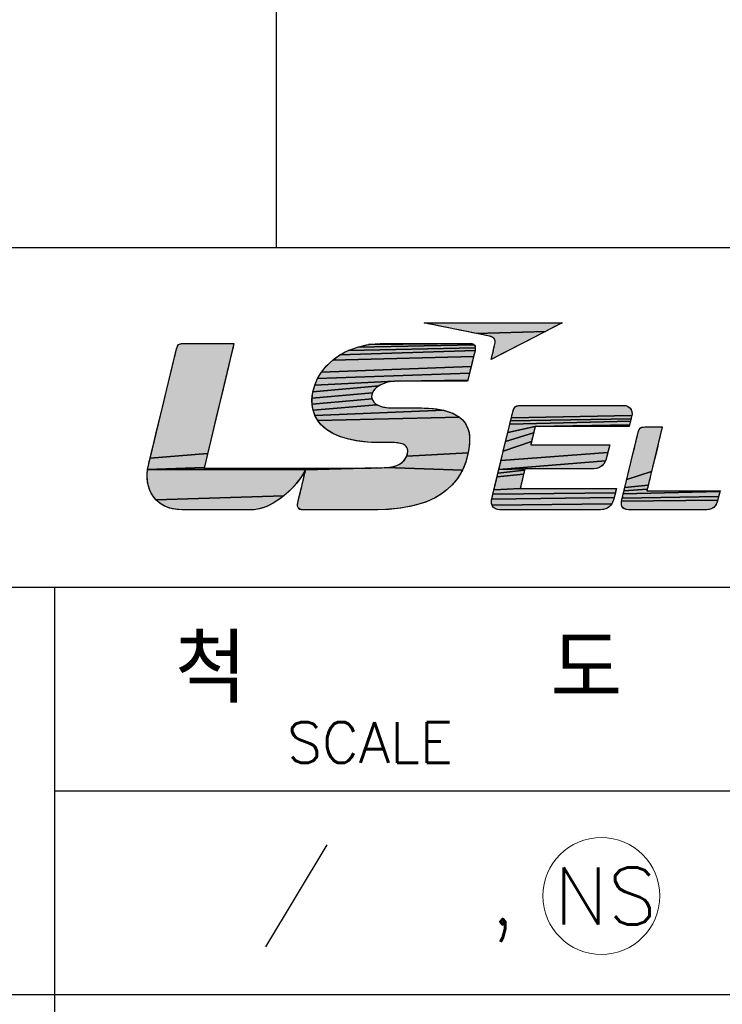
# Model space of a CAD drawing. Header units: millimetres. Extents: x 0 to 996, y 0 to 704.
# Tile 5 of 12: x 593 to 642, y 73 to 142. Entities that reach past the tile are written whole.
import ezdxf

# ---------------------------------------------------------------- set-up
doc = ezdxf.new("R2010")
doc.units = ezdxf.units.MM
doc.header["$LTSCALE"] = 0.3
doc.layers.add('AM_0', color=7, linetype='Continuous', lineweight=30)
doc.layers.add('AM_6_Text', color=7, linetype='Continuous', lineweight=20)
doc.styles.add('WHGTXT', font='simplex', dxfattribs={"bigfont": 'whgtxt'})

# ---------------------------------------------------------------- blocks, each defined once
blk = doc.blocks.new('LS_ELECTRIC_BL0', base_point=(270.967, 48.276))
at = {"linetype": 'Continuous', "true_color": 0xe5003e}
for points in [[(265.936, 51.026), (265.934, 51.024), (265.908, 51.011), (265.856, 50.985), (265.781, 50.946), (265.686, 50.898), (265.574, 50.84), (265.448, 50.775), (263.415, 50.712), (263.299, 50.736), (263.175, 50.761), (262.91, 50.815), (262.641, 50.87), (262.386, 50.922), (262.269, 50.946), (262.164, 50.967), (262.071, 50.986), (261.993, 51.002), (261.934, 51.014), (261.894, 51.022), (261.877, 51.026), (261.879, 51.026), (261.895, 51.026), (261.924, 51.026), (261.966, 51.026), (262.02, 51.026), (262.085, 51.026), (262.161, 51.026), (262.247, 51.026), (262.342, 51.026), (262.445, 51.026), (262.674, 51.026), (262.929, 51.026), (263.203, 51.026), (263.491, 51.026), (264.085, 51.026), (264.38, 51.026), (264.665, 51.026), (264.936, 51.026), (265.186, 51.026), (265.41, 51.026), (265.51, 51.026), (265.601, 51.026), (265.683, 51.026), (265.755, 51.026), (265.816, 51.026), (265.865, 51.026), (265.902, 51.026), (265.926, 51.026)], [(265.448, 50.775), (265.311, 50.705), (265.165, 50.63), (264.861, 50.474), (264.559, 50.319), (264.417, 50.246), (264.283, 50.177), (264.162, 50.115), (264.057, 50.061), (263.97, 50.016), (263.904, 49.982), (263.862, 49.961), (263.848, 49.953), (263.85, 49.963), (263.856, 49.989), (263.866, 50.029), (263.878, 50.079), (263.891, 50.136), (263.906, 50.196), (263.92, 50.256), (263.934, 50.313), (263.946, 50.363), (263.955, 50.403), (263.962, 50.435), (263.965, 50.465), (263.964, 50.494), (263.958, 50.521), (263.947, 50.545), (263.931, 50.568), (263.91, 50.588), (263.882, 50.605), (263.849, 50.62), (263.809, 50.632), (263.786, 50.637), (263.747, 50.645), (263.689, 50.657), (263.612, 50.672), (263.52, 50.691), (263.415, 50.712)]]:
    blk.add_hatch(color=240, dxfattribs=at).paths.add_polyline_path(points)
at = {"linetype": 'Continuous', "true_color": 0x003377}
for points in [[(256.252, 50.417), (256.271, 50.413), (256.263, 50.378), (256.246, 50.307), (256.221, 50.205), (256.19, 50.074), (256.153, 49.918), (256.11, 49.741), (256.013, 49.335), (255.905, 48.883), (255.793, 48.415), (255.683, 47.956), (255.582, 47.535), (255.497, 47.178), (253.806, 47.047), (253.836, 47.173), (253.913, 47.491), (254.006, 47.875), (254.109, 48.3), (254.216, 48.739), (254.319, 49.168), (254.414, 49.559), (254.494, 49.888), (254.526, 50.021), (254.552, 50.128), (254.571, 50.207), (254.583, 50.254), (254.59, 50.284), (254.598, 50.311), (254.607, 50.334), (254.617, 50.354), (254.628, 50.37), (254.64, 50.384), (254.654, 50.395), (254.669, 50.403), (254.687, 50.409), (254.706, 50.413), (254.728, 50.416), (254.752, 50.417), (254.78, 50.417), (254.862, 50.417), (254.988, 50.417), (255.148, 50.417), (255.331, 50.417), (255.524, 50.417), (255.716, 50.417), (255.897, 50.417), (256.054, 50.417), (256.176, 50.417)], [(263.347, 50.109), (263.329, 50.033), (259.182, 49.933), (259.394, 50.085), (263.371, 50.21), (263.361, 50.165)], [(263.377, 50.252), (263.371, 50.21), (259.394, 50.085), (259.639, 50.214), (263.379, 50.288)], [(263.376, 50.319), (263.379, 50.288), (259.639, 50.214), (259.917, 50.316), (263.345, 50.385), (263.359, 50.367), (263.37, 50.345)], [(263.326, 50.399), (263.345, 50.385), (259.917, 50.316), (260.23, 50.386), (263.278, 50.416), (263.304, 50.409)], [(263.214, 50.421), (263.248, 50.42), (263.278, 50.416), (260.23, 50.386), (260.577, 50.419), (260.67, 50.421), (260.694, 50.421), (260.717, 50.421), (260.765, 50.421), (260.835, 50.421), (261.031, 50.421), (261.287, 50.421), (261.584, 50.421), (261.903, 50.421), (262.225, 50.421), (262.53, 50.421), (262.801, 50.421), (263.018, 50.421), (263.162, 50.421), (263.201, 50.421)], [(263.307, 49.945), (263.283, 49.847), (263.257, 49.745), (258.855, 49.58), (259.002, 49.763), (259.182, 49.933), (263.329, 50.033)], [(263.232, 49.644), (263.208, 49.548), (258.738, 49.388), (258.855, 49.58), (263.257, 49.745)], [(260.619, 49.215), (260.544, 49.175), (258.598, 48.999), (258.653, 49.193), (261.005, 49.31), (260.897, 49.298), (260.797, 49.277), (260.704, 49.25)], [(263.17, 49.392), (263.157, 49.342), (261.11, 49.314), (261.005, 49.31), (258.653, 49.193), (258.738, 49.388), (263.208, 49.548), (263.187, 49.462)], [(261.11, 49.314), (263.157, 49.342), (263.151, 49.316), (263.133, 49.314), (263.043, 49.314), (262.888, 49.314), (262.684, 49.314), (262.446, 49.314), (262.189, 49.314), (261.928, 49.314), (261.679, 49.314), (261.458, 49.314), (261.279, 49.314), (261.158, 49.314)], [(260.38, 49.026), (260.35, 48.968), (258.572, 48.811), (258.598, 48.999), (260.544, 49.175), (260.478, 49.13), (260.424, 49.08)], [(260.328, 48.847), (260.338, 48.789), (258.575, 48.632), (258.572, 48.811), (260.35, 48.968), (260.332, 48.909)], [(260.433, 48.653), (260.484, 48.619), (258.603, 48.462), (258.575, 48.632), (260.338, 48.789), (260.359, 48.738), (260.392, 48.693)], [(262.239, 48.493), (262.449, 48.454), (258.659, 48.3), (258.603, 48.462), (260.484, 48.619), (260.541, 48.59), (260.605, 48.567), (260.674, 48.549), (260.746, 48.535), (260.821, 48.526), (260.897, 48.522), (260.932, 48.522), (260.937, 48.522), (260.972, 48.522), (261.034, 48.522), (261.117, 48.522), (261.214, 48.522), (261.319, 48.522), (261.426, 48.522), (261.529, 48.522), (261.621, 48.522), (261.696, 48.522), (261.747, 48.522), (261.769, 48.522), (261.77, 48.522), (261.801, 48.522), (261.869, 48.521), (262, 48.516)], [(262.786, 48.33), (262.915, 48.247), (258.742, 48.15), (258.659, 48.3), (262.449, 48.454), (262.631, 48.399)], [(267.756, 48.595), (267.793, 48.593), (267.829, 48.586), (267.863, 48.574), (267.895, 48.557), (267.924, 48.535), (267.948, 48.508), (267.969, 48.476), (267.983, 48.44), (267.992, 48.398), (267.994, 48.351), (267.987, 48.3), (264.441, 48.234), (264.458, 48.308), (264.472, 48.363), (264.48, 48.397), (264.483, 48.409), (264.492, 48.444), (264.502, 48.475), (264.513, 48.502), (264.526, 48.525), (264.541, 48.544), (264.558, 48.56), (264.579, 48.573), (264.603, 48.582), (264.632, 48.589), (264.665, 48.593), (264.703, 48.595), (264.74, 48.595), (264.788, 48.595), (264.865, 48.595), (264.967, 48.595), (265.091, 48.595), (265.235, 48.595), (265.395, 48.595), (265.569, 48.595), (265.753, 48.595), (266.141, 48.595), (266.535, 48.595), (266.911, 48.595), (267.084, 48.595), (267.245, 48.595), (267.388, 48.595), (267.513, 48.595), (267.615, 48.595), (267.691, 48.595), (267.739, 48.595)], [(263.02, 48.15), (263.101, 48.041), (263.159, 47.92), (263.196, 47.787), (263.212, 47.644), (263.213, 47.568), (263.208, 47.469), (263.17, 47.197), (261.359, 47.102), (261.37, 47.133), (261.38, 47.164), (261.386, 47.196), (261.389, 47.227), (261.388, 47.267), (261.379, 47.315), (261.364, 47.357), (261.34, 47.392), (261.31, 47.421), (261.272, 47.445), (261.228, 47.464), (261.177, 47.479), (261.119, 47.49), (261.054, 47.497), (260.983, 47.501), (260.905, 47.503), (260.882, 47.503), (260.867, 47.503), (260.843, 47.503), (260.813, 47.503), (260.778, 47.503), (260.74, 47.503), (260.702, 47.504), (260.666, 47.504), (260.635, 47.504), (260.61, 47.504), (260.593, 47.504), (260.589, 47.504), (260.588, 47.504), (260.588, 47.504), (260.562, 47.504), (260.211, 47.517), (259.897, 47.553), (259.621, 47.609), (259.379, 47.684), (259.172, 47.777), (258.997, 47.887), (258.854, 48.012), (258.742, 48.15), (262.915, 48.247)], [(267.928, 48.057), (267.92, 48.024), (265.139, 47.974), (264.337, 47.802), (264.394, 48.042), (267.947, 48.133), (267.937, 48.094)], [(267.956, 48.171), (267.947, 48.133), (264.394, 48.042), (264.419, 48.145), (267.965, 48.206)], [(267.972, 48.236), (267.965, 48.206), (264.419, 48.145), (264.441, 48.234), (267.987, 48.3), (267.981, 48.272), (267.981, 48.27), (267.978, 48.258)], [(265.11, 47.856), (265.095, 47.793), (264.272, 47.532), (264.337, 47.802), (265.139, 47.974), (265.138, 47.971), (265.133, 47.949), (265.123, 47.909)], [(265.139, 47.974), (267.92, 48.024), (267.914, 47.998), (267.91, 47.981), (267.908, 47.974), (267.893, 47.974), (267.849, 47.974), (267.779, 47.974), (267.686, 47.974), (267.572, 47.974), (267.441, 47.974), (267.295, 47.974), (267.136, 47.974), (266.793, 47.974), (266.433, 47.974), (266.079, 47.974), (265.752, 47.974), (265.606, 47.974), (265.474, 47.974), (265.361, 47.974), (265.268, 47.974), (265.198, 47.974), (265.154, 47.974)], [(268.885, 47.962), (268.882, 47.951), (268.874, 47.918), (268.862, 47.867), (268.845, 47.799), (268.825, 47.715), (268.802, 47.62), (268.777, 47.513), (268.749, 47.398), (268.69, 47.152), (268.628, 46.897), (268.569, 46.65), (267.84, 46.417), (267.903, 46.679), (267.969, 46.951), (268.032, 47.214), (268.062, 47.336), (268.089, 47.449), (268.114, 47.551), (268.135, 47.64), (268.152, 47.713), (268.166, 47.768), (268.174, 47.802), (268.177, 47.814), (268.184, 47.843), (268.193, 47.869), (268.202, 47.891), (268.213, 47.909), (268.226, 47.924), (268.241, 47.937), (268.259, 47.946), (268.28, 47.953), (268.305, 47.958), (268.334, 47.961), (268.368, 47.962), (268.38, 47.962), (268.413, 47.962), (268.462, 47.962), (268.523, 47.962), (268.591, 47.962), (268.661, 47.962), (268.729, 47.962), (268.79, 47.962), (268.839, 47.962), (268.872, 47.962)], [(265.046, 47.589), (265.032, 47.53), (264.204, 47.249), (264.272, 47.532), (265.095, 47.793), (265.079, 47.725), (265.062, 47.655)], [(267.295, 47.262), (267.282, 47.213), (264.137, 46.971), (264.204, 47.249), (265.032, 47.53), (265.021, 47.483), (265.013, 47.452), (265.01, 47.44), (265.023, 47.44), (265.06, 47.44), (265.119, 47.44), (265.197, 47.44), (265.292, 47.44), (265.403, 47.44), (265.526, 47.44), (265.659, 47.44), (265.948, 47.44), (266.25, 47.44), (266.548, 47.44), (266.822, 47.44), (266.945, 47.44), (267.056, 47.44), (267.151, 47.44), (267.229, 47.44), (267.288, 47.44), (267.325, 47.44), (267.338, 47.44), (267.337, 47.438), (267.333, 47.423), (267.327, 47.394), (267.317, 47.356), (267.306, 47.311)], [(255.497, 47.178), (255.462, 47.033), (255.434, 46.915), (255.412, 46.826), (255.399, 46.771), (253.731, 46.707), (253.745, 46.794), (253.754, 46.833), (253.755, 46.839), (253.764, 46.876), (253.781, 46.947), (253.806, 47.047)], [(261.359, 47.102), (263.17, 47.197), (263.101, 46.935), (262.999, 46.688), (260.747, 46.769), (260.85, 46.78), (260.936, 46.793), (261.01, 46.81), (261.073, 46.832), (261.129, 46.858), (261.181, 46.889), (261.227, 46.923), (261.249, 46.942), (261.271, 46.964), (261.291, 46.988), (261.31, 47.014), (261.328, 47.042), (261.344, 47.072)], [(267.231, 47.014), (267.214, 46.97), (264.075, 46.714), (264.137, 46.971), (267.282, 47.213), (267.271, 47.165), (267.261, 47.123), (267.253, 47.089), (267.247, 47.067), (267.245, 47.059)], [(264.84, 46.735), (264.075, 46.714), (267.214, 46.97), (267.194, 46.929), (267.17, 46.891), (267.142, 46.855), (267.111, 46.823), (267.075, 46.796), (267.034, 46.772), (266.989, 46.754), (266.938, 46.742), (266.882, 46.735), (266.852, 46.735), (266.841, 46.735), (266.809, 46.735), (266.759, 46.735), (266.691, 46.735), (266.608, 46.735), (266.513, 46.735), (266.407, 46.735), (266.169, 46.735), (265.912, 46.735), (265.651, 46.735), (265.401, 46.735), (265.18, 46.735), (265.084, 46.735), (265.002, 46.735), (264.934, 46.735), (264.883, 46.735), (264.851, 46.735)], [(258.312, 46.587), (258.224, 46.449), (258.12, 46.313), (258.003, 46.181), (257.876, 46.054), (257.739, 45.936), (253.974, 45.82), (253.881, 45.938), (253.808, 46.071), (253.757, 46.216), (253.726, 46.372), (253.717, 46.536), (253.731, 46.707), (258.377, 46.707), (258.376, 46.706), (258.376, 46.706), (258.373, 46.7), (258.37, 46.694), (258.367, 46.688), (258.364, 46.683), (258.361, 46.677), (258.358, 46.671), (258.355, 46.665), (258.352, 46.659), (258.348, 46.653), (258.345, 46.646), (258.341, 46.639), (258.339, 46.635), (258.331, 46.621)], [(258.377, 46.707), (258.377, 46.707), (253.731, 46.707), (255.399, 46.771), (255.395, 46.753), (255.421, 46.753), (255.492, 46.753), (255.604, 46.753), (255.754, 46.753), (255.936, 46.753), (256.146, 46.753), (256.381, 46.753), (256.905, 46.753), (257.475, 46.753), (258.055, 46.753), (258.613, 46.753), (259.114, 46.753), (259.332, 46.753), (259.523, 46.753), (259.683, 46.753), (259.808, 46.753), (259.892, 46.753), (259.933, 46.753), (259.954, 46.753), (260.011, 46.753), (260.12, 46.753), (260.315, 46.754), (260.483, 46.757), (258.383, 46.699), (258.384, 46.703), (258.384, 46.703), (258.384, 46.703), (258.384, 46.703), (258.384, 46.703), (258.384, 46.703), (258.384, 46.703), (258.384, 46.703), (258.384, 46.703), (258.384, 46.703), (258.384, 46.703), (258.384, 46.703), (258.383, 46.705), (258.383, 46.707), (258.382, 46.708), (258.381, 46.709), (258.38, 46.709), (258.379, 46.709), (258.379, 46.708), (258.378, 46.708)], [(258.383, 46.699), (260.483, 46.757), (260.626, 46.762), (260.747, 46.769), (262.999, 46.688), (262.861, 46.457), (262.685, 46.245), (262.471, 46.056), (262.216, 45.891), (261.918, 45.753), (261.575, 45.646), (261.186, 45.571), (260.749, 45.532), (260.512, 45.527), (260.493, 45.527), (260.405, 45.527), (260.244, 45.527), (260.026, 45.527), (259.768, 45.527), (259.488, 45.527), (259.201, 45.527), (258.925, 45.527), (258.677, 45.527), (258.473, 45.527), (258.33, 45.527), (258.265, 45.527), (258.249, 45.528), (258.231, 45.531), (258.214, 45.537), (258.198, 45.545), (258.183, 45.557), (258.17, 45.571), (258.16, 45.589), (258.151, 45.61), (258.146, 45.634), (258.145, 45.662), (258.147, 45.694), (258.154, 45.728), (258.164, 45.771), (258.178, 45.833), (258.197, 45.913), (258.219, 46.005), (258.243, 46.106), (258.267, 46.211), (258.293, 46.317), (258.317, 46.42), (258.34, 46.516), (258.36, 46.601), (258.376, 46.671)], [(264.817, 46.636), (264.801, 46.571), (264.022, 46.496), (264.047, 46.599), (264.829, 46.687)], [(264.837, 46.722), (264.829, 46.687), (264.047, 46.599), (264.075, 46.714), (264.84, 46.735)], [(264.783, 46.498), (264.765, 46.422), (264.747, 46.346), (264.73, 46.277), (264.716, 46.218), (264.706, 46.174), (264.7, 46.15), (263.931, 46.116), (263.94, 46.156), (263.949, 46.19), (263.955, 46.216), (263.958, 46.23), (263.959, 46.232), (263.962, 46.244), (263.97, 46.278), (263.983, 46.333), (264.001, 46.406), (264.022, 46.496), (264.801, 46.571)], [(268.516, 46.429), (268.493, 46.334), (268.473, 46.25), (267.783, 46.181), (267.811, 46.294), (267.84, 46.417), (268.569, 46.65), (268.541, 46.536)], [(267.527, 46.123), (267.52, 46.097), (267.512, 46.064), (267.503, 46.027), (263.899, 45.985), (263.909, 46.028), (263.92, 46.072), (263.931, 46.116), (264.7, 46.15), (264.699, 46.147), (264.715, 46.147), (264.76, 46.147), (264.831, 46.147), (264.926, 46.147), (265.043, 46.147), (265.177, 46.147), (265.327, 46.147), (265.661, 46.147), (266.023, 46.147), (266.391, 46.147), (266.743, 46.147), (266.905, 46.147), (267.055, 46.147), (267.189, 46.147), (267.305, 46.147), (267.4, 46.147), (267.472, 46.147), (267.517, 46.147), (267.532, 46.147), (267.531, 46.141)], [(270.583, 46.08), (270.579, 46.061), (267.737, 45.99), (267.759, 46.079), (268.444, 46.131), (268.436, 46.098), (268.433, 46.087), (268.446, 46.087), (268.483, 46.087), (268.542, 46.087), (268.621, 46.087), (268.716, 46.087), (268.826, 46.087), (268.948, 46.087), (269.08, 46.087), (269.363, 46.087), (269.656, 46.087), (269.938, 46.087), (270.07, 46.087), (270.192, 46.087), (270.302, 46.087), (270.398, 46.087), (270.476, 46.087), (270.535, 46.087), (270.572, 46.087), (270.585, 46.087)], [(268.456, 46.182), (268.444, 46.131), (267.759, 46.079), (267.783, 46.181), (268.473, 46.25)], [(257.597, 45.828), (257.45, 45.733), (257.301, 45.653), (257.152, 45.59), (257.006, 45.548), (256.865, 45.527), (256.817, 45.526), (256.799, 45.526), (256.705, 45.526), (256.545, 45.526), (256.335, 45.526), (256.09, 45.526), (255.828, 45.526), (255.562, 45.526), (255.308, 45.526), (255.084, 45.526), (254.903, 45.526), (254.781, 45.526), (254.736, 45.526), (254.55, 45.538), (254.376, 45.576), (254.222, 45.637), (254.088, 45.719), (253.974, 45.82), (257.739, 45.936)], [(267.46, 45.85), (267.453, 45.827), (267.438, 45.783), (267.419, 45.741), (267.397, 45.701), (263.872, 45.662), (263.861, 45.702), (263.857, 45.745), (263.858, 45.792), (263.864, 45.84), (267.469, 45.886), (267.463, 45.864), (267.46, 45.852)], [(267.494, 45.989), (267.484, 45.951), (267.476, 45.916), (267.469, 45.886), (263.864, 45.84), (263.876, 45.89), (263.878, 45.898), (263.882, 45.918), (263.89, 45.948), (263.899, 45.985), (267.503, 46.027)], [(270.512, 45.784), (270.5, 45.747), (270.486, 45.711), (270.469, 45.677), (270.448, 45.646), (270.425, 45.617), (270.398, 45.591), (270.367, 45.569), (270.332, 45.551), (270.292, 45.538), (270.249, 45.53), (270.2, 45.527), (270.186, 45.527), (270.146, 45.527), (270.083, 45.527), (269.999, 45.527), (269.896, 45.527), (269.778, 45.527), (269.647, 45.527), (269.506, 45.527), (269.202, 45.527), (268.888, 45.527), (268.584, 45.527), (268.442, 45.527), (268.311, 45.527), (268.193, 45.527), (268.091, 45.527), (268.007, 45.527), (267.943, 45.527), (267.903, 45.527), (267.89, 45.527), (267.839, 45.53), (267.797, 45.54), (267.762, 45.555), (267.733, 45.575), (267.711, 45.6), (267.695, 45.629), (267.685, 45.661), (267.681, 45.697), (267.681, 45.735), (267.686, 45.775), (270.518, 45.811), (270.513, 45.791)], [(270.534, 45.875), (270.525, 45.84), (270.518, 45.811), (267.686, 45.775), (267.695, 45.816), (267.698, 45.828), (267.707, 45.863), (270.543, 45.915)], [(270.563, 45.996), (270.553, 45.956), (270.543, 45.915), (267.707, 45.863), (267.72, 45.917), (267.737, 45.99), (270.579, 46.061), (270.572, 46.032)], [(267.371, 45.664), (267.342, 45.63), (267.308, 45.6), (267.27, 45.575), (267.227, 45.554), (267.179, 45.539), (267.126, 45.529), (267.067, 45.526), (267.051, 45.526), (267.004, 45.526), (266.93, 45.526), (266.831, 45.526), (266.71, 45.526), (266.57, 45.526), (266.414, 45.526), (266.245, 45.526), (265.88, 45.526), (265.498, 45.526), (265.121, 45.526), (264.773, 45.526), (264.617, 45.526), (264.478, 45.526), (264.357, 45.526), (264.258, 45.526), (264.183, 45.526), (264.137, 45.526), (264.121, 45.526), (264.089, 45.527), (264.033, 45.534), (263.985, 45.548), (263.946, 45.569), (263.914, 45.595), (263.89, 45.626), (263.872, 45.662), (267.397, 45.701)]]:
    blk.add_hatch(color=156, dxfattribs=at).paths.add_polyline_path(points)
at = {"color": 240, "linetype": 'Continuous', "true_color": 0xe5003e}
for points in [[(265.936, 51.026), (265.934, 51.024), (265.908, 51.011), (265.856, 50.985), (265.781, 50.946), (265.686, 50.898), (265.574, 50.84), (265.448, 50.775), (263.415, 50.712), (263.299, 50.736), (263.175, 50.761), (262.91, 50.815), (262.641, 50.87), (262.386, 50.922), (262.269, 50.946), (262.164, 50.967), (262.071, 50.986), (261.993, 51.002), (261.934, 51.014), (261.894, 51.022), (261.877, 51.026), (261.879, 51.026), (261.895, 51.026), (261.924, 51.026), (261.966, 51.026), (262.02, 51.026), (262.085, 51.026), (262.161, 51.026), (262.247, 51.026), (262.342, 51.026), (262.445, 51.026), (262.674, 51.026), (262.929, 51.026), (263.203, 51.026), (263.491, 51.026), (264.085, 51.026), (264.38, 51.026), (264.665, 51.026), (264.936, 51.026), (265.186, 51.026), (265.41, 51.026), (265.51, 51.026), (265.601, 51.026), (265.683, 51.026), (265.755, 51.026), (265.816, 51.026), (265.865, 51.026), (265.902, 51.026), (265.926, 51.026), (265.936, 51.026)], [(265.448, 50.775), (265.311, 50.705), (265.165, 50.63), (264.861, 50.474), (264.559, 50.319), (264.417, 50.246), (264.283, 50.177), (264.162, 50.115), (264.057, 50.061), (263.97, 50.016), (263.904, 49.982), (263.862, 49.961), (263.848, 49.953), (263.85, 49.963), (263.856, 49.989), (263.866, 50.029), (263.878, 50.079), (263.891, 50.136), (263.906, 50.196), (263.92, 50.256), (263.934, 50.313), (263.946, 50.363), (263.955, 50.403), (263.962, 50.435), (263.965, 50.465), (263.964, 50.494), (263.958, 50.521), (263.947, 50.545), (263.931, 50.568), (263.91, 50.588), (263.882, 50.605), (263.849, 50.62), (263.809, 50.632), (263.786, 50.637), (263.747, 50.645), (263.689, 50.657), (263.612, 50.672), (263.52, 50.691), (263.415, 50.712), (265.448, 50.775)]]:
    blk.add_lwpolyline(points, dxfattribs=at)
at = {"color": 156, "linetype": 'Continuous', "true_color": 0x003377}
for points in [[(256.252, 50.417), (256.271, 50.413), (256.263, 50.378), (256.246, 50.307), (256.221, 50.205), (256.19, 50.074), (256.153, 49.918), (256.11, 49.741), (256.013, 49.335), (255.905, 48.883), (255.793, 48.415), (255.683, 47.956), (255.582, 47.535), (255.497, 47.178), (253.806, 47.047), (253.836, 47.173), (253.913, 47.491), (254.006, 47.875), (254.109, 48.3), (254.216, 48.739), (254.319, 49.168), (254.414, 49.559), (254.494, 49.888), (254.526, 50.021), (254.552, 50.128), (254.571, 50.207), (254.583, 50.254), (254.59, 50.284), (254.598, 50.311), (254.607, 50.334), (254.617, 50.354), (254.628, 50.37), (254.64, 50.384), (254.654, 50.395), (254.669, 50.403), (254.687, 50.409), (254.706, 50.413), (254.728, 50.416), (254.752, 50.417), (254.78, 50.417), (254.862, 50.417), (254.988, 50.417), (255.148, 50.417), (255.331, 50.417), (255.524, 50.417), (255.716, 50.417), (255.897, 50.417), (256.054, 50.417), (256.176, 50.417), (256.252, 50.417)], [(263.347, 50.109), (263.329, 50.033), (259.182, 49.933), (259.394, 50.085), (263.371, 50.21), (263.361, 50.165), (263.347, 50.109)], [(263.377, 50.252), (263.371, 50.21), (259.394, 50.085), (259.639, 50.214), (263.379, 50.288), (263.377, 50.252)], [(263.376, 50.319), (263.379, 50.288), (259.639, 50.214), (259.917, 50.316), (263.345, 50.385), (263.359, 50.367), (263.37, 50.345), (263.376, 50.319)], [(263.326, 50.399), (263.345, 50.385), (259.917, 50.316), (260.23, 50.386), (263.278, 50.416), (263.304, 50.409), (263.326, 50.399)], [(263.214, 50.421), (263.248, 50.42), (263.278, 50.416), (260.23, 50.386), (260.577, 50.419), (260.67, 50.421), (260.694, 50.421), (260.717, 50.421), (260.765, 50.421), (260.835, 50.421), (261.031, 50.421), (261.287, 50.421), (261.584, 50.421), (261.903, 50.421), (262.225, 50.421), (262.53, 50.421), (262.801, 50.421), (263.018, 50.421), (263.162, 50.421), (263.201, 50.421), (263.214, 50.421)], [(263.307, 49.945), (263.283, 49.847), (263.257, 49.745), (258.855, 49.58), (259.002, 49.763), (259.182, 49.933), (263.329, 50.033), (263.307, 49.945)], [(263.232, 49.644), (263.208, 49.548), (258.738, 49.388), (258.855, 49.58), (263.257, 49.745), (263.232, 49.644)], [(260.619, 49.215), (260.544, 49.175), (258.598, 48.999), (258.653, 49.193), (261.005, 49.31), (260.897, 49.298), (260.797, 49.277), (260.704, 49.25), (260.619, 49.215)], [(263.17, 49.392), (263.157, 49.342), (261.11, 49.314), (261.005, 49.31), (258.653, 49.193), (258.738, 49.388), (263.208, 49.548), (263.187, 49.462), (263.17, 49.392)], [(261.11, 49.314), (263.157, 49.342), (263.151, 49.316), (263.133, 49.314), (263.043, 49.314), (262.888, 49.314), (262.684, 49.314), (262.446, 49.314), (262.189, 49.314), (261.928, 49.314), (261.679, 49.314), (261.458, 49.314), (261.279, 49.314), (261.158, 49.314), (261.11, 49.314)], [(260.38, 49.026), (260.35, 48.968), (258.572, 48.811), (258.598, 48.999), (260.544, 49.175), (260.478, 49.13), (260.424, 49.08), (260.38, 49.026)], [(260.328, 48.847), (260.338, 48.789), (258.575, 48.632), (258.572, 48.811), (260.35, 48.968), (260.332, 48.909), (260.328, 48.847)], [(260.433, 48.653), (260.484, 48.619), (258.603, 48.462), (258.575, 48.632), (260.338, 48.789), (260.359, 48.738), (260.392, 48.693), (260.433, 48.653)], [(262.239, 48.493), (262.449, 48.454), (258.659, 48.3), (258.603, 48.462), (260.484, 48.619), (260.541, 48.59), (260.605, 48.567), (260.674, 48.549), (260.746, 48.535), (260.821, 48.526), (260.897, 48.522), (260.932, 48.522), (260.937, 48.522), (260.972, 48.522), (261.034, 48.522), (261.117, 48.522), (261.214, 48.522), (261.319, 48.522), (261.426, 48.522), (261.529, 48.522), (261.621, 48.522), (261.696, 48.522), (261.747, 48.522), (261.769, 48.522), (261.77, 48.522), (261.801, 48.522), (261.869, 48.521), (262, 48.516), (262.239, 48.493)], [(262.786, 48.33), (262.915, 48.247), (258.742, 48.15), (258.659, 48.3), (262.449, 48.454), (262.631, 48.399), (262.786, 48.33)], [(267.756, 48.595), (267.793, 48.593), (267.829, 48.586), (267.863, 48.574), (267.895, 48.557), (267.924, 48.535), (267.948, 48.508), (267.969, 48.476), (267.983, 48.44), (267.992, 48.398), (267.994, 48.351), (267.987, 48.3), (264.441, 48.234), (264.458, 48.308), (264.472, 48.363), (264.48, 48.397), (264.483, 48.409), (264.492, 48.444), (264.502, 48.475), (264.513, 48.502), (264.526, 48.525), (264.541, 48.544), (264.558, 48.56), (264.579, 48.573), (264.603, 48.582), (264.632, 48.589), (264.665, 48.593), (264.703, 48.595), (264.74, 48.595), (264.788, 48.595), (264.865, 48.595), (264.967, 48.595), (265.091, 48.595), (265.235, 48.595), (265.395, 48.595), (265.569, 48.595), (265.753, 48.595), (266.141, 48.595), (266.535, 48.595), (266.911, 48.595), (267.084, 48.595), (267.245, 48.595), (267.388, 48.595), (267.513, 48.595), (267.615, 48.595), (267.691, 48.595), (267.739, 48.595), (267.756, 48.595)], [(263.02, 48.15), (263.101, 48.041), (263.159, 47.92), (263.196, 47.787), (263.212, 47.644), (263.213, 47.568), (263.208, 47.469), (263.17, 47.197), (261.359, 47.102), (261.37, 47.133), (261.38, 47.164), (261.386, 47.196), (261.389, 47.227), (261.388, 47.267), (261.379, 47.315), (261.364, 47.357), (261.34, 47.392), (261.31, 47.421), (261.272, 47.445), (261.228, 47.464), (261.177, 47.479), (261.119, 47.49), (261.054, 47.497), (260.983, 47.501), (260.905, 47.503), (260.882, 47.503), (260.867, 47.503), (260.843, 47.503), (260.813, 47.503), (260.778, 47.503), (260.74, 47.503), (260.702, 47.504), (260.666, 47.504), (260.635, 47.504), (260.61, 47.504), (260.593, 47.504), (260.589, 47.504), (260.588, 47.504), (260.588, 47.504), (260.562, 47.504), (260.211, 47.517), (259.897, 47.553), (259.621, 47.609), (259.379, 47.684), (259.172, 47.777), (258.997, 47.887), (258.854, 48.012), (258.742, 48.15), (262.915, 48.247), (263.02, 48.15)], [(267.928, 48.057), (267.92, 48.024), (265.139, 47.974), (264.337, 47.802), (264.394, 48.042), (267.947, 48.133), (267.937, 48.094), (267.928, 48.057)], [(267.956, 48.171), (267.947, 48.133), (264.394, 48.042), (264.419, 48.145), (267.965, 48.206), (267.956, 48.171)], [(267.972, 48.236), (267.965, 48.206), (264.419, 48.145), (264.441, 48.234), (267.987, 48.3), (267.981, 48.272), (267.981, 48.27), (267.978, 48.258), (267.972, 48.236)], [(265.11, 47.856), (265.095, 47.793), (264.272, 47.532), (264.337, 47.802), (265.139, 47.974), (265.138, 47.971), (265.133, 47.949), (265.123, 47.909), (265.11, 47.856)], [(265.139, 47.974), (267.92, 48.024), (267.914, 47.998), (267.91, 47.981), (267.908, 47.974), (267.893, 47.974), (267.849, 47.974), (267.779, 47.974), (267.686, 47.974), (267.572, 47.974), (267.441, 47.974), (267.295, 47.974), (267.136, 47.974), (266.793, 47.974), (266.433, 47.974), (266.079, 47.974), (265.752, 47.974), (265.606, 47.974), (265.474, 47.974), (265.361, 47.974), (265.268, 47.974), (265.198, 47.974), (265.154, 47.974), (265.139, 47.974)], [(268.885, 47.962), (268.882, 47.951), (268.874, 47.918), (268.862, 47.867), (268.845, 47.799), (268.825, 47.715), (268.802, 47.62), (268.777, 47.513), (268.749, 47.398), (268.69, 47.152), (268.628, 46.897), (268.569, 46.65), (267.84, 46.417), (267.903, 46.679), (267.969, 46.951), (268.032, 47.214), (268.062, 47.336), (268.089, 47.449), (268.114, 47.551), (268.135, 47.64), (268.152, 47.713), (268.166, 47.768), (268.174, 47.802), (268.177, 47.814), (268.184, 47.843), (268.193, 47.869), (268.202, 47.891), (268.213, 47.909), (268.226, 47.924), (268.241, 47.937), (268.259, 47.946), (268.28, 47.953), (268.305, 47.958), (268.334, 47.961), (268.368, 47.962), (268.38, 47.962), (268.413, 47.962), (268.462, 47.962), (268.523, 47.962), (268.591, 47.962), (268.661, 47.962), (268.729, 47.962), (268.79, 47.962), (268.839, 47.962), (268.872, 47.962), (268.885, 47.962)], [(265.046, 47.589), (265.032, 47.53), (264.204, 47.249), (264.272, 47.532), (265.095, 47.793), (265.079, 47.725), (265.062, 47.655), (265.046, 47.589)], [(267.295, 47.262), (267.282, 47.213), (264.137, 46.971), (264.204, 47.249), (265.032, 47.53), (265.021, 47.483), (265.013, 47.452), (265.01, 47.44), (265.023, 47.44), (265.06, 47.44), (265.119, 47.44), (265.197, 47.44), (265.292, 47.44), (265.403, 47.44), (265.526, 47.44), (265.659, 47.44), (265.948, 47.44), (266.25, 47.44), (266.548, 47.44), (266.822, 47.44), (266.945, 47.44), (267.056, 47.44), (267.151, 47.44), (267.229, 47.44), (267.288, 47.44), (267.325, 47.44), (267.338, 47.44), (267.337, 47.438), (267.333, 47.423), (267.327, 47.394), (267.317, 47.356), (267.306, 47.311), (267.295, 47.262)], [(255.497, 47.178), (255.462, 47.033), (255.434, 46.915), (255.412, 46.826), (255.399, 46.771), (253.731, 46.707), (253.745, 46.794), (253.754, 46.833), (253.755, 46.839), (253.764, 46.876), (253.781, 46.947), (253.806, 47.047), (255.497, 47.178)], [(261.359, 47.102), (263.17, 47.197), (263.101, 46.935), (262.999, 46.688), (260.747, 46.769), (260.85, 46.78), (260.936, 46.793), (261.01, 46.81), (261.073, 46.832), (261.129, 46.858), (261.181, 46.889), (261.227, 46.923), (261.249, 46.942), (261.271, 46.964), (261.291, 46.988), (261.31, 47.014), (261.328, 47.042), (261.344, 47.072), (261.359, 47.102)], [(267.231, 47.014), (267.214, 46.97), (264.075, 46.714), (264.137, 46.971), (267.282, 47.213), (267.271, 47.165), (267.261, 47.123), (267.253, 47.089), (267.247, 47.067), (267.245, 47.059), (267.231, 47.014)], [(264.84, 46.735), (264.075, 46.714), (267.214, 46.97), (267.194, 46.929), (267.17, 46.891), (267.142, 46.855), (267.111, 46.823), (267.075, 46.796), (267.034, 46.772), (266.989, 46.754), (266.938, 46.742), (266.882, 46.735), (266.852, 46.735), (266.841, 46.735), (266.809, 46.735), (266.759, 46.735), (266.691, 46.735), (266.608, 46.735), (266.513, 46.735), (266.407, 46.735), (266.169, 46.735), (265.912, 46.735), (265.651, 46.735), (265.401, 46.735), (265.18, 46.735), (265.084, 46.735), (265.002, 46.735), (264.934, 46.735), (264.883, 46.735), (264.851, 46.735), (264.84, 46.735)], [(258.312, 46.587), (258.224, 46.449), (258.12, 46.313), (258.003, 46.181), (257.876, 46.054), (257.739, 45.936), (253.974, 45.82), (253.881, 45.938), (253.808, 46.071), (253.757, 46.216), (253.726, 46.372), (253.717, 46.536), (253.731, 46.707), (258.377, 46.707), (258.376, 46.706), (258.376, 46.706), (258.373, 46.7), (258.37, 46.694), (258.367, 46.688), (258.364, 46.683), (258.361, 46.677), (258.358, 46.671), (258.355, 46.665), (258.352, 46.659), (258.348, 46.653), (258.345, 46.646), (258.341, 46.639), (258.339, 46.635), (258.331, 46.621), (258.312, 46.587)], [(258.377, 46.707), (258.377, 46.707), (253.731, 46.707), (255.399, 46.771), (255.395, 46.753), (255.421, 46.753), (255.492, 46.753), (255.604, 46.753), (255.754, 46.753), (255.936, 46.753), (256.146, 46.753), (256.381, 46.753), (256.905, 46.753), (257.475, 46.753), (258.055, 46.753), (258.613, 46.753), (259.114, 46.753), (259.332, 46.753), (259.523, 46.753), (259.683, 46.753), (259.808, 46.753), (259.892, 46.753), (259.933, 46.753), (259.954, 46.753), (260.011, 46.753), (260.12, 46.753), (260.315, 46.754), (260.483, 46.757), (258.383, 46.699), (258.384, 46.703), (258.384, 46.703), (258.384, 46.703), (258.384, 46.703), (258.384, 46.703), (258.384, 46.703), (258.384, 46.703), (258.384, 46.703), (258.384, 46.703), (258.384, 46.703), (258.384, 46.703), (258.384, 46.703), (258.383, 46.705), (258.383, 46.707), (258.382, 46.708), (258.381, 46.709), (258.38, 46.709), (258.379, 46.709), (258.379, 46.708), (258.378, 46.708), (258.377, 46.707)], [(258.383, 46.699), (260.483, 46.757), (260.626, 46.762), (260.747, 46.769), (262.999, 46.688), (262.861, 46.457), (262.685, 46.245), (262.471, 46.056), (262.216, 45.891), (261.918, 45.753), (261.575, 45.646), (261.186, 45.571), (260.749, 45.532), (260.512, 45.527), (260.493, 45.527), (260.405, 45.527), (260.244, 45.527), (260.026, 45.527), (259.768, 45.527), (259.488, 45.527), (259.201, 45.527), (258.925, 45.527), (258.677, 45.527), (258.473, 45.527), (258.33, 45.527), (258.265, 45.527), (258.249, 45.528), (258.231, 45.531), (258.214, 45.537), (258.198, 45.545), (258.183, 45.557), (258.17, 45.571), (258.16, 45.589), (258.151, 45.61), (258.146, 45.634), (258.145, 45.662), (258.147, 45.694), (258.154, 45.728), (258.164, 45.771), (258.178, 45.833), (258.197, 45.913), (258.219, 46.005), (258.243, 46.106), (258.267, 46.211), (258.293, 46.317), (258.317, 46.42), (258.34, 46.516), (258.36, 46.601), (258.376, 46.671), (258.383, 46.699)], [(264.817, 46.636), (264.801, 46.571), (264.022, 46.496), (264.047, 46.599), (264.829, 46.687), (264.817, 46.636)], [(264.837, 46.722), (264.829, 46.687), (264.047, 46.599), (264.075, 46.714), (264.84, 46.735), (264.837, 46.722)], [(264.783, 46.498), (264.765, 46.422), (264.747, 46.346), (264.73, 46.277), (264.716, 46.218), (264.706, 46.174), (264.7, 46.15), (263.931, 46.116), (263.94, 46.156), (263.949, 46.19), (263.955, 46.216), (263.958, 46.23), (263.959, 46.232), (263.962, 46.244), (263.97, 46.278), (263.983, 46.333), (264.001, 46.406), (264.022, 46.496), (264.801, 46.571), (264.783, 46.498)], [(268.516, 46.429), (268.493, 46.334), (268.473, 46.25), (267.783, 46.181), (267.811, 46.294), (267.84, 46.417), (268.569, 46.65), (268.541, 46.536), (268.516, 46.429)], [(267.527, 46.123), (267.52, 46.097), (267.512, 46.064), (267.503, 46.027), (263.899, 45.985), (263.909, 46.028), (263.92, 46.072), (263.931, 46.116), (264.7, 46.15), (264.699, 46.147), (264.715, 46.147), (264.76, 46.147), (264.831, 46.147), (264.926, 46.147), (265.043, 46.147), (265.177, 46.147), (265.327, 46.147), (265.661, 46.147), (266.023, 46.147), (266.391, 46.147), (266.743, 46.147), (266.905, 46.147), (267.055, 46.147), (267.189, 46.147), (267.305, 46.147), (267.4, 46.147), (267.472, 46.147), (267.517, 46.147), (267.532, 46.147), (267.531, 46.141), (267.527, 46.123)], [(270.583, 46.08), (270.579, 46.061), (267.737, 45.99), (267.759, 46.079), (268.444, 46.131), (268.436, 46.098), (268.433, 46.087), (268.446, 46.087), (268.483, 46.087), (268.542, 46.087), (268.621, 46.087), (268.716, 46.087), (268.826, 46.087), (268.948, 46.087), (269.08, 46.087), (269.363, 46.087), (269.656, 46.087), (269.938, 46.087), (270.07, 46.087), (270.192, 46.087), (270.302, 46.087), (270.398, 46.087), (270.476, 46.087), (270.535, 46.087), (270.572, 46.087), (270.585, 46.087), (270.583, 46.08)], [(268.456, 46.182), (268.444, 46.131), (267.759, 46.079), (267.783, 46.181), (268.473, 46.25), (268.456, 46.182)], [(257.597, 45.828), (257.45, 45.733), (257.301, 45.653), (257.152, 45.59), (257.006, 45.548), (256.865, 45.527), (256.817, 45.526), (256.799, 45.526), (256.705, 45.526), (256.545, 45.526), (256.335, 45.526), (256.09, 45.526), (255.828, 45.526), (255.562, 45.526), (255.308, 45.526), (255.084, 45.526), (254.903, 45.526), (254.781, 45.526), (254.736, 45.526), (254.55, 45.538), (254.376, 45.576), (254.222, 45.637), (254.088, 45.719), (253.974, 45.82), (257.739, 45.936), (257.597, 45.828)], [(267.46, 45.85), (267.453, 45.827), (267.438, 45.783), (267.419, 45.741), (267.397, 45.701), (263.872, 45.662), (263.861, 45.702), (263.857, 45.745), (263.858, 45.792), (263.864, 45.84), (267.469, 45.886), (267.463, 45.864), (267.46, 45.852), (267.46, 45.85)], [(267.494, 45.989), (267.484, 45.951), (267.476, 45.916), (267.469, 45.886), (263.864, 45.84), (263.876, 45.89), (263.878, 45.898), (263.882, 45.918), (263.89, 45.948), (263.899, 45.985), (267.503, 46.027), (267.494, 45.989)], [(270.512, 45.784), (270.5, 45.747), (270.486, 45.711), (270.469, 45.677), (270.448, 45.646), (270.425, 45.617), (270.398, 45.591), (270.367, 45.569), (270.332, 45.551), (270.292, 45.538), (270.249, 45.53), (270.2, 45.527), (270.186, 45.527), (270.146, 45.527), (270.083, 45.527), (269.999, 45.527), (269.896, 45.527), (269.778, 45.527), (269.647, 45.527), (269.506, 45.527), (269.202, 45.527), (268.888, 45.527), (268.584, 45.527), (268.442, 45.527), (268.311, 45.527), (268.193, 45.527), (268.091, 45.527), (268.007, 45.527), (267.943, 45.527), (267.903, 45.527), (267.89, 45.527), (267.839, 45.53), (267.797, 45.54), (267.762, 45.555), (267.733, 45.575), (267.711, 45.6), (267.695, 45.629), (267.685, 45.661), (267.681, 45.697), (267.681, 45.735), (267.686, 45.775), (270.518, 45.811), (270.513, 45.791), (270.512, 45.784)], [(270.534, 45.875), (270.525, 45.84), (270.518, 45.811), (267.686, 45.775), (267.695, 45.816), (267.698, 45.828), (267.707, 45.863), (270.543, 45.915), (270.534, 45.875)], [(270.563, 45.996), (270.553, 45.956), (270.543, 45.915), (267.707, 45.863), (267.72, 45.917), (267.737, 45.99), (270.579, 46.061), (270.572, 46.032), (270.563, 45.996)], [(267.371, 45.664), (267.342, 45.63), (267.308, 45.6), (267.27, 45.575), (267.227, 45.554), (267.179, 45.539), (267.126, 45.529), (267.067, 45.526), (267.051, 45.526), (267.004, 45.526), (266.93, 45.526), (266.831, 45.526), (266.71, 45.526), (266.57, 45.526), (266.414, 45.526), (266.245, 45.526), (265.88, 45.526), (265.498, 45.526), (265.121, 45.526), (264.773, 45.526), (264.617, 45.526), (264.478, 45.526), (264.357, 45.526), (264.258, 45.526), (264.183, 45.526), (264.137, 45.526), (264.121, 45.526), (264.089, 45.527), (264.033, 45.534), (263.985, 45.548), (263.946, 45.569), (263.914, 45.595), (263.89, 45.626), (263.872, 45.662), (267.397, 45.701), (267.371, 45.664)]]:
    blk.add_lwpolyline(points, dxfattribs=at)
at = {"color": 7, "linetype": 'Continuous'}
for points, knots in [([(263.848, 49.953), (263.848, 49.953), (265.936, 51.026), (265.936, 51.026), (265.936, 51.026), (261.877, 51.026), (261.877, 51.026), (261.877, 51.026), (263.634, 50.668), (263.791, 50.636), (263.948, 50.604), (263.984, 50.52), (263.957, 50.409), (263.932, 50.304), (263.848, 49.953), (263.848, 49.953)], [0, 0, 0, 0, 1, 1, 1, 2, 2, 2, 3, 3, 3, 4, 4, 4, 5, 5, 5, 5]), ([(263.214, 50.421), (263.214, 50.421), (260.692, 50.421), (260.692, 50.421), (259.227, 50.421), (258.57, 49.441), (258.57, 48.742), (258.57, 48.043), (259.133, 47.504), (260.588, 47.504), (260.588, 47.504), (260.885, 47.503), (260.885, 47.503), (261.206, 47.503), (261.384, 47.458), (261.389, 47.243), (261.391, 47.125), (261.311, 46.988), (261.224, 46.92), (261.028, 46.769), (260.856, 46.753), (259.936, 46.753), (259.936, 46.753), (255.395, 46.753), (255.395, 46.753), (255.395, 46.753), (256.272, 50.417), (256.272, 50.417), (256.272, 50.417), (254.755, 50.417), (254.755, 50.417), (254.654, 50.417), (254.615, 50.387), (254.586, 50.267), (254.586, 50.267), (253.754, 46.833), (253.754, 46.833), (253.597, 46.15), (253.949, 45.526), (254.735, 45.526), (254.735, 45.526), (256.818, 45.526), (256.818, 45.526), (257.346, 45.526), (258.052, 46.102), (258.338, 46.634), (258.354, 46.664), (258.364, 46.682), (258.376, 46.706), (258.376, 46.706), (258.382, 46.714), (258.384, 46.703), (258.384, 46.703), (258.384, 46.703), (258.384, 46.703), (258.338, 46.512), (258.179, 45.835), (258.153, 45.725), (258.12, 45.582), (258.194, 45.527), (258.263, 45.527), (258.263, 45.527), (260.504, 45.527), (260.504, 45.527), (262.404, 45.527), (263.146, 46.432), (263.211, 47.517), (263.247, 48.128), (262.861, 48.522), (261.77, 48.522), (261.77, 48.522), (260.932, 48.522), (260.932, 48.522), (260.633, 48.522), (260.328, 48.62), (260.328, 48.862), (260.328, 49.104), (260.66, 49.314), (261.11, 49.314), (261.11, 49.314), (263.15, 49.314), (263.15, 49.314), (263.15, 49.314), (263.329, 50.029), (263.364, 50.179), (263.408, 50.366), (263.352, 50.421), (263.214, 50.421)], [0, 0, 0, 0, 1, 1, 1, 2, 2, 2, 3, 3, 3, 4, 4, 4, 5, 5, 5, 6, 6, 6, 7, 7, 7, 8, 8, 8, 9, 9, 9, 10, 10, 10, 11, 11, 11, 12, 12, 12, 13, 13, 13, 14, 14, 14, 15, 15, 15, 16, 16, 16, 17, 17, 17, 18, 18, 18, 19, 19, 19, 20, 20, 20, 21, 21, 21, 22, 22, 22, 23, 23, 23, 24, 24, 24, 25, 25, 25, 26, 26, 26, 27, 27, 27, 28, 28, 28, 29, 29, 29, 29])]:
    blk.add_open_spline(points, degree=3, knots=knots, dxfattribs=at)
at = {"color": 240, "linetype": 'Continuous', "true_color": 0xe5003e}
blk.add_open_spline([(263.848, 49.953), (263.848, 49.953), (265.936, 51.026), (265.936, 51.026), (265.936, 51.026), (261.877, 51.026), (261.877, 51.026), (261.877, 51.026), (263.634, 50.668), (263.791, 50.636), (263.948, 50.604), (263.984, 50.52), (263.957, 50.409), (263.932, 50.304), (263.848, 49.953), (263.848, 49.953)], degree=3, knots=[0, 0, 0, 0, 0.352778, 0.352778, 0.352778, 0.705556, 0.705556, 0.705556, 1.058333, 1.058333, 1.058333, 1.411111, 1.411111, 1.411111, 1.763889, 1.763889, 1.763889, 1.763889], dxfattribs=at)
at = {"color": 156, "linetype": 'Continuous', "true_color": 0x003377}
for points, knots in [([(263.214, 50.421), (263.214, 50.421), (260.692, 50.421), (260.692, 50.421), (259.227, 50.421), (258.57, 49.441), (258.57, 48.742), (258.57, 48.043), (259.133, 47.504), (260.588, 47.504), (260.588, 47.504), (260.885, 47.503), (260.885, 47.503), (261.206, 47.503), (261.384, 47.458), (261.389, 47.243), (261.391, 47.125), (261.311, 46.988), (261.224, 46.92), (261.028, 46.769), (260.856, 46.753), (259.936, 46.753), (259.936, 46.753), (255.395, 46.753), (255.395, 46.753), (255.395, 46.753), (256.272, 50.417), (256.272, 50.417), (256.272, 50.417), (254.755, 50.417), (254.755, 50.417), (254.654, 50.417), (254.615, 50.387), (254.586, 50.267), (254.586, 50.267), (253.754, 46.833), (253.754, 46.833), (253.597, 46.15), (253.949, 45.526), (254.735, 45.526), (254.735, 45.526), (256.818, 45.526), (256.818, 45.526), (257.346, 45.526), (258.052, 46.102), (258.338, 46.634), (258.354, 46.664), (258.364, 46.682), (258.376, 46.706), (258.376, 46.706), (258.382, 46.714), (258.384, 46.703), (258.384, 46.703), (258.384, 46.703), (258.384, 46.703), (258.338, 46.512), (258.179, 45.835), (258.153, 45.725), (258.12, 45.582), (258.194, 45.527), (258.263, 45.527), (258.263, 45.527), (260.504, 45.527), (260.504, 45.527), (262.404, 45.527), (263.146, 46.432), (263.211, 47.517), (263.247, 48.128), (262.861, 48.522), (261.77, 48.522), (261.77, 48.522), (260.932, 48.522), (260.932, 48.522), (260.633, 48.522), (260.328, 48.62), (260.328, 48.862), (260.328, 49.104), (260.66, 49.314), (261.11, 49.314), (261.11, 49.314), (263.15, 49.314), (263.15, 49.314), (263.15, 49.314), (263.329, 50.029), (263.364, 50.179), (263.408, 50.366), (263.352, 50.421), (263.214, 50.421)], [0, 0, 0, 0, 0.352778, 0.352778, 0.352778, 0.705556, 0.705556, 0.705556, 1.058333, 1.058333, 1.058333, 1.411111, 1.411111, 1.411111, 1.763889, 1.763889, 1.763889, 2.116667, 2.116667, 2.116667, 2.469444, 2.469444, 2.469444, 2.822222, 2.822222, 2.822222, 3.175, 3.175, 3.175, 3.527778, 3.527778, 3.527778, 3.880556, 3.880556, 3.880556, 4.233333, 4.233333, 4.233333, 4.586111, 4.586111, 4.586111, 4.938889, 4.938889, 4.938889, 5.291667, 5.291667, 5.291667, 5.644444, 5.644444, 5.644444, 5.997222, 5.997222, 5.997222, 6.35, 6.35, 6.35, 6.702778, 6.702778, 6.702778, 7.055556, 7.055556, 7.055556, 7.408333, 7.408333, 7.408333, 7.761111, 7.761111, 7.761111, 8.113889, 8.113889, 8.113889, 8.466667, 8.466667, 8.466667, 8.819444, 8.819444, 8.819444, 9.172222, 9.172222, 9.172222, 9.525, 9.525, 9.525, 9.877778, 9.877778, 9.877778, 10.230556, 10.230556, 10.230556, 10.230556]), ([(267.756, 48.595), (267.756, 48.595), (264.724, 48.595), (264.724, 48.595), (264.557, 48.595), (264.517, 48.553), (264.483, 48.409), (264.483, 48.409), (263.959, 46.232), (263.959, 46.232), (263.959, 46.232), (263.876, 45.89), (263.876, 45.89), (263.823, 45.695), (263.871, 45.526), (264.121, 45.526), (264.121, 45.526), (267.067, 45.526), (267.067, 45.526), (267.303, 45.526), (267.411, 45.675), (267.46, 45.85), (267.46, 45.85), (267.532, 46.147), (267.532, 46.147), (267.532, 46.147), (264.699, 46.147), (264.699, 46.147), (264.699, 46.147), (264.84, 46.735), (264.84, 46.735), (264.84, 46.735), (266.852, 46.735), (266.852, 46.735), (267.088, 46.735), (267.197, 46.883), (267.245, 47.059), (267.245, 47.059), (267.338, 47.44), (267.338, 47.44), (267.338, 47.44), (265.01, 47.44), (265.01, 47.44), (265.01, 47.44), (265.139, 47.974), (265.139, 47.974), (265.139, 47.974), (267.908, 47.974), (267.908, 47.974), (267.908, 47.974), (267.981, 48.272), (267.981, 48.272), (268.037, 48.489), (267.897, 48.595), (267.756, 48.595)], [0, 0, 0, 0, 1, 1, 1, 2, 2, 2, 3, 3, 3, 4, 4, 4, 5, 5, 5, 6, 6, 6, 7, 7, 7, 8, 8, 8, 9, 9, 9, 10, 10, 10, 11, 11, 11, 12, 12, 12, 13, 13, 13, 14, 14, 14, 15, 15, 15, 16, 16, 16, 17, 17, 17, 18, 18, 18, 18]), ([(268.885, 47.962), (268.885, 47.962), (268.368, 47.962), (268.368, 47.962), (268.236, 47.962), (268.204, 47.928), (268.177, 47.814), (268.177, 47.814), (267.695, 45.816), (267.695, 45.816), (267.653, 45.662), (267.691, 45.527), (267.89, 45.527), (267.89, 45.527), (270.2, 45.527), (270.2, 45.527), (270.387, 45.527), (270.473, 45.645), (270.512, 45.784), (270.512, 45.784), (270.585, 46.087), (270.585, 46.087), (270.585, 46.087), (268.433, 46.087), (268.433, 46.087), (268.433, 46.087), (268.885, 47.962), (268.885, 47.962)], [0, 0, 0, 0, 1, 1, 1, 2, 2, 2, 3, 3, 3, 4, 4, 4, 5, 5, 5, 6, 6, 6, 7, 7, 7, 8, 8, 8, 9, 9, 9, 9])]:
    blk.add_open_spline(points, degree=3, knots=knots, dxfattribs=at)
blk = doc.blocks.new('A$C759C226F')
for p, q in [((19.907, 42.202), (326.468, 42.202)), ((183.937, 34.239), (326.468, 34.239)), ((199.862, 7.963), (199.862, 34.239)), ((199.862, 29.462), (247.638, 29.462)), ((183.937, 24.684), (326.468, 24.684))]:
    blk.add_line(p, q)
at = {"linetype": 'Continuous'}
blk.add_line((204.805, 25.803), (206.248, 28.192), dxfattribs=at)
at = {"layer": 'AM_6_Text'}
blk.add_circle((212.674, 26.997), 1.37, dxfattribs=at)
at = {"color": 2, "linetype": 'Continuous', "xscale": 0.7962623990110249, "yscale": 0.7962623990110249, "zscale": 0.7962623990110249}
blk.add_blockref('LS_ELECTRIC_BL0', (215.761, 38.241), dxfattribs=at)
at = {"style": 'WHGTXT'}
for s, height, p in [('척      도', 1.5925, (202.676, 31.526)), ('SCALE', 0.9555, (205.306, 30.119)), (', NS', 1.3377, (210.078, 26.329))]:
    blk.add_text(s, height=height, dxfattribs=at).set_placement(p)

msp = doc.modelspace()

# ---------------------------------------------------------------- linework, layer by layer
msp.add_line((610.765, 386.387), (610.765, 125.702))

# ---------------------------------------------------------------- block references
at = {"layer": 'AM_0', "xscale": 2.978578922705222, "yscale": 2.978578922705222, "zscale": 2.978578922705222}
msp.add_blockref('A$C759C226F', (0, 0), dxfattribs=at)

doc.saveas('drawing.dxf')
